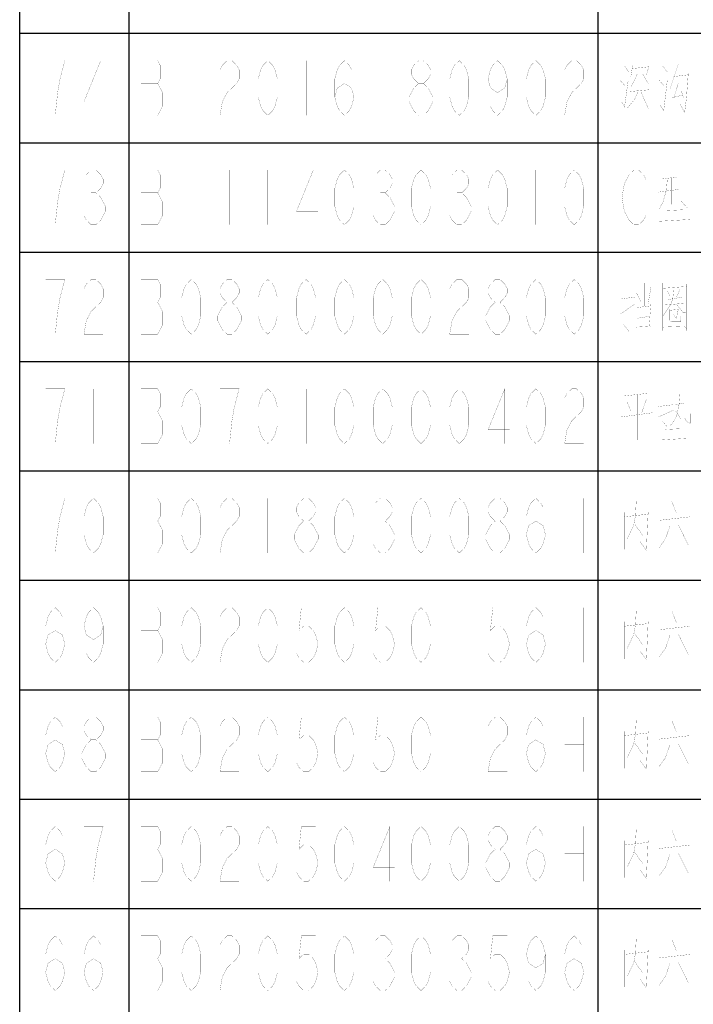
# Model space of a CAD drawing. Header units: millimetres. Extents: x 0 to 8480361154, y -14382841229 to 497.
# Tile 20 of 24: x 635 to 678, y 372 to 435. Entities that reach past the tile are written whole.
import ezdxf

# ---------------------------------------------------------------- set-up
doc = ezdxf.new("R2010")
doc.units = ezdxf.units.MM
doc.header["$LTSCALE"] = 16.335
doc.layers.get('0').update_dxf_attribs({"linetype": 'CONTINUOUS'})
doc.layers.add('040008810005_DXF_TABLE', color=7, linetype='CONTINUOUS')

# ---------------------------------------------------------------- blocks, each defined once
blk = doc.blocks.new('TABLE_BL1', base_point=(609.384, 251.643))
at = {"layer": '040008810005_DXF_TABLE', "color": 2, "linetype": 'Continuous'}
for p, q in [((634.867, 6.643), (634.867, 496.643)), ((641.867, 6.643), (641.867, 496.643)), ((671.867, 6.643), (671.867, 496.643)), ((634.867, 433.643), (814.867, 433.643)), ((634.867, 426.643), (814.867, 426.643)), ((634.867, 419.643), (814.867, 419.643)), ((634.867, 412.643), (814.867, 412.643)), ((634.867, 405.643), (814.867, 405.643)), ((634.867, 398.643), (814.867, 398.643)), ((634.867, 391.643), (814.867, 391.643)), ((634.867, 384.643), (814.867, 384.643)), ((634.867, 377.643), (814.867, 377.643))]:
    blk.add_line(p, q, dxfattribs=at)
at = {"layer": '040008810005_DXF_TABLE', "color": 5, "linetype": 'Continuous', "const_width": 0.01}
for points in [[(637.141, 428.393), (637.295, 429.851), (637.448, 430.726), (637.601, 431.309), (637.754, 431.893), (636.529, 431.893)], [(640.051, 428.393), (640.051, 431.893), (638.979, 429.268), (640.357, 429.268)], [(642.626, 431.893), (642.626, 428.393), (643.698, 428.393), (643.851, 428.684), (644.004, 428.976), (644.004, 429.851), (643.851, 430.143), (643.698, 430.434), (643.851, 430.726), (643.851, 431.601), (643.698, 431.893), (642.626, 431.893)], [(645.842, 431.893), (645.842, 428.393)], [(647.679, 431.309), (647.832, 431.601), (648.138, 431.893), (648.445, 431.893), (648.751, 431.601), (648.904, 431.309), (648.904, 430.726), (648.751, 430.434), (648.445, 430.143), (648.138, 429.851), (647.832, 429.268), (647.679, 428.393), (648.904, 428.393)], [(650.742, 428.393), (650.435, 428.684), (650.282, 428.976), (650.129, 429.559), (650.129, 430.726), (650.282, 431.309), (650.435, 431.601), (650.742, 431.893), (651.048, 431.601), (651.201, 431.309), (651.354, 430.726), (651.354, 429.559), (651.201, 428.976), (651.048, 428.684), (650.742, 428.393)], [(653.192, 431.893), (653.192, 428.393)], [(655.029, 429.559), (655.182, 430.143), (655.641, 430.434), (656.101, 430.143), (656.254, 429.559), (656.101, 428.976), (655.948, 428.684), (655.641, 428.393), (655.335, 428.684), (655.182, 428.976), (655.029, 429.559), (655.029, 430.726), (655.182, 431.309), (655.335, 431.601), (655.641, 431.893), (655.948, 431.601), (656.101, 431.309)], [(658.092, 431.893), (658.092, 428.393)], [(660.388, 430.434), (660.082, 430.726), (659.929, 431.018), (659.929, 431.309), (660.082, 431.601), (660.388, 431.893), (660.695, 431.893), (661.001, 431.601), (661.154, 431.309), (661.154, 431.018), (661.001, 430.726), (660.695, 430.434)], [(662.992, 428.393), (662.685, 428.684), (662.532, 428.976), (662.379, 429.559), (662.379, 430.726), (662.532, 431.309), (662.685, 431.601), (662.992, 431.893), (663.298, 431.601), (663.451, 431.309), (663.604, 430.726), (663.604, 429.559), (663.451, 428.976), (663.298, 428.684), (662.992, 428.393)], [(666.054, 430.726), (665.901, 430.143), (665.442, 429.851), (664.982, 430.143), (664.829, 430.726), (664.982, 431.309), (665.135, 431.601), (665.442, 431.893), (665.748, 431.601), (665.901, 431.309), (666.054, 430.726), (666.054, 429.559), (665.901, 428.976), (665.748, 428.684), (665.442, 428.393), (665.135, 428.684), (664.982, 428.976)], [(667.892, 428.393), (667.585, 428.684), (667.432, 428.976), (667.279, 429.559), (667.279, 430.726), (667.432, 431.309), (667.585, 431.601), (667.892, 431.893), (668.198, 431.601), (668.351, 431.309), (668.504, 430.726), (668.504, 429.559), (668.351, 428.976), (668.198, 428.684), (667.892, 428.393)], [(669.729, 431.309), (669.882, 431.601), (670.188, 431.893), (670.495, 431.893), (670.801, 431.601), (670.954, 431.309), (670.954, 430.726), (670.801, 430.434), (670.495, 430.143), (670.188, 429.851), (669.882, 429.268), (669.729, 428.393), (670.954, 428.393)], [(673.558, 431.554), (673.85, 431.159)], [(674.083, 431.61), (673.967, 430.876)], [(675.133, 431.554), (674.958, 430.989)], [(676.008, 431.554), (676.3, 431.159)], [(677, 431.667), (676.475, 430.086)], [(674.375, 431.046), (674.258, 430.764), (673.967, 430.199)], [(674.025, 431.385), (675.075, 431.497)], [(674.725, 431.046), (675.075, 430.425)], [(676.708, 430.876), (677.642, 430.989)], [(677.642, 431.102), (677.525, 429.522)], [(642.626, 430.434), (643.698, 430.434)], [(660.388, 428.393), (660.082, 428.684), (659.929, 428.976), (659.776, 429.268), (659.776, 429.559), (659.929, 429.851), (660.082, 430.143), (660.388, 430.434), (660.695, 430.434), (661.001, 430.143), (661.154, 429.851), (661.307, 429.559), (661.307, 429.268), (661.154, 428.976), (661.001, 428.684), (660.695, 428.393), (660.388, 428.393)], [(673.267, 430.651), (673.617, 430.256)], [(673.558, 428.901), (673.792, 430.594)], [(674.55, 430.651), (674.55, 428.506)], [(675.775, 430.651), (676.067, 430.312)], [(675.833, 429.07), (676.067, 428.675), (676.3, 430.651)], [(677, 430.425), (676.708, 429.522)], [(674.433, 429.917), (674.2, 429.409), (673.733, 428.844)], [(675.133, 430.03), (673.908, 429.917)], [(674.608, 429.917), (675.075, 428.844)], [(676.592, 429.522), (677.292, 429.691)], [(677.175, 429.973), (677.35, 429.522)], [(673.383, 429.239), (673.558, 428.957)], [(677.525, 429.522), (677.408, 428.562), (677.116, 429.126)], [(675.367, 428.844), (675.075, 428.844)], [(637.141, 421.393), (637.295, 422.851), (637.448, 423.726), (637.601, 424.309), (637.754, 424.893), (636.529, 424.893)], [(639.132, 424.601), (639.438, 424.893), (639.745, 424.893), (640.051, 424.601), (640.204, 424.309), (640.204, 424.018), (640.051, 423.726), (639.745, 423.434), (640.051, 423.143), (640.204, 422.851), (640.357, 422.559), (640.357, 422.268), (640.204, 421.976), (640.051, 421.684), (639.745, 421.393), (639.438, 421.393), (639.132, 421.684), (638.979, 421.976)], [(642.626, 424.893), (642.626, 421.393), (643.698, 421.393), (643.851, 421.684), (644.004, 421.976), (644.004, 422.851), (643.851, 423.143), (643.698, 423.434), (643.851, 423.726), (643.851, 424.601), (643.698, 424.893), (642.626, 424.893)], [(645.842, 424.893), (645.842, 421.393)], [(648.292, 424.893), (648.292, 421.393)], [(650.742, 424.893), (650.742, 421.393)], [(653.651, 421.393), (653.651, 424.893), (652.579, 422.268), (653.957, 422.268)], [(655.641, 421.393), (655.335, 421.684), (655.182, 421.976), (655.029, 422.559), (655.029, 423.726), (655.182, 424.309), (655.335, 424.601), (655.641, 424.893), (655.948, 424.601), (656.101, 424.309), (656.254, 423.726), (656.254, 422.559), (656.101, 421.976), (655.948, 421.684), (655.641, 421.393)], [(657.632, 424.601), (657.938, 424.893), (658.245, 424.893), (658.551, 424.601), (658.704, 424.309), (658.704, 424.018), (658.551, 423.726), (658.245, 423.434), (658.551, 423.143), (658.704, 422.851), (658.857, 422.559), (658.857, 422.268), (658.704, 421.976), (658.551, 421.684), (658.245, 421.393), (657.938, 421.393), (657.632, 421.684), (657.479, 421.976)], [(660.542, 421.393), (660.235, 421.684), (660.082, 421.976), (659.929, 422.559), (659.929, 423.726), (660.082, 424.309), (660.235, 424.601), (660.542, 424.893), (660.848, 424.601), (661.001, 424.309), (661.154, 423.726), (661.154, 422.559), (661.001, 421.976), (660.848, 421.684), (660.542, 421.393)], [(662.532, 424.601), (662.838, 424.893), (663.145, 424.893), (663.451, 424.601), (663.604, 424.309), (663.604, 424.018), (663.451, 423.726), (663.145, 423.434), (663.451, 423.143), (663.604, 422.851), (663.757, 422.559), (663.757, 422.268), (663.604, 421.976), (663.451, 421.684), (663.145, 421.393), (662.838, 421.393), (662.532, 421.684), (662.379, 421.976)], [(665.442, 421.393), (665.135, 421.684), (664.982, 421.976), (664.829, 422.559), (664.829, 423.726), (664.982, 424.309), (665.135, 424.601), (665.442, 424.893), (665.748, 424.601), (665.901, 424.309), (666.054, 423.726), (666.054, 422.559), (665.901, 421.976), (665.748, 421.684), (665.442, 421.393)], [(667.892, 424.893), (667.892, 421.393)], [(670.342, 421.393), (670.035, 421.684), (669.882, 421.976), (669.729, 422.559), (669.729, 423.726), (669.882, 424.309), (670.035, 424.601), (670.342, 424.893), (670.648, 424.601), (670.801, 424.309), (670.954, 423.726), (670.954, 422.559), (670.801, 421.976), (670.648, 421.684), (670.342, 421.393)], [(674.929, 421.976), (674.776, 421.684), (674.47, 421.393), (674.163, 421.393), (673.857, 421.684), (673.704, 421.976), (673.551, 422.268), (673.398, 423.143), (673.551, 424.018), (673.704, 424.309), (673.857, 424.601), (674.163, 424.893), (674.47, 424.893), (674.776, 424.601), (674.929, 424.309)], [(677.583, 424.667), (677.583, 422.465), (677.175, 422.917)], [(676.3, 424.328), (676.242, 423.594), (676.008, 422.804), (675.775, 422.409)], [(676.008, 424.328), (676.883, 424.441)], [(676.592, 424.385), (676.592, 422.691)], [(677.175, 424.328), (677.175, 423.086)], [(639.438, 423.434), (639.745, 423.434)], [(642.626, 423.434), (643.698, 423.434)], [(657.938, 423.434), (658.245, 423.434)], [(662.838, 423.434), (663.145, 423.434)], [(675.717, 423.481), (677, 423.651)], [(676.767, 422.973), (676.767, 421.731)], [(676.183, 422.296), (677.292, 422.352)], [(675.775, 421.618), (677.758, 421.731)], [(637.141, 414.393), (637.295, 415.851), (637.448, 416.726), (637.601, 417.309), (637.754, 417.893), (636.529, 417.893)], [(638.979, 417.309), (639.132, 417.601), (639.438, 417.893), (639.745, 417.893), (640.051, 417.601), (640.204, 417.309), (640.204, 416.726), (640.051, 416.434), (639.745, 416.143), (639.438, 415.851), (639.132, 415.268), (638.979, 414.393), (640.204, 414.393)], [(642.626, 417.893), (642.626, 414.393), (643.698, 414.393), (643.851, 414.684), (644.004, 414.976), (644.004, 415.851), (643.851, 416.143), (643.698, 416.434), (643.851, 416.726), (643.851, 417.601), (643.698, 417.893), (642.626, 417.893)], [(645.842, 414.393), (645.535, 414.684), (645.382, 414.976), (645.229, 415.559), (645.229, 416.726), (645.382, 417.309), (645.535, 417.601), (645.842, 417.893), (646.148, 417.601), (646.301, 417.309), (646.454, 416.726), (646.454, 415.559), (646.301, 414.976), (646.148, 414.684), (645.842, 414.393)], [(648.138, 416.434), (647.832, 416.726), (647.679, 417.018), (647.679, 417.309), (647.832, 417.601), (648.138, 417.893), (648.445, 417.893), (648.751, 417.601), (648.904, 417.309), (648.904, 417.018), (648.751, 416.726), (648.445, 416.434)], [(650.742, 414.393), (650.435, 414.684), (650.282, 414.976), (650.129, 415.559), (650.129, 416.726), (650.282, 417.309), (650.435, 417.601), (650.742, 417.893), (651.048, 417.601), (651.201, 417.309), (651.354, 416.726), (651.354, 415.559), (651.201, 414.976), (651.048, 414.684), (650.742, 414.393)], [(653.192, 414.393), (652.885, 414.684), (652.732, 414.976), (652.579, 415.559), (652.579, 416.726), (652.732, 417.309), (652.885, 417.601), (653.192, 417.893), (653.498, 417.601), (653.651, 417.309), (653.804, 416.726), (653.804, 415.559), (653.651, 414.976), (653.498, 414.684), (653.192, 414.393)], [(655.641, 414.393), (655.335, 414.684), (655.182, 414.976), (655.029, 415.559), (655.029, 416.726), (655.182, 417.309), (655.335, 417.601), (655.641, 417.893), (655.948, 417.601), (656.101, 417.309), (656.254, 416.726), (656.254, 415.559), (656.101, 414.976), (655.948, 414.684), (655.641, 414.393)], [(658.092, 414.393), (657.785, 414.684), (657.632, 414.976), (657.479, 415.559), (657.479, 416.726), (657.632, 417.309), (657.785, 417.601), (658.092, 417.893), (658.398, 417.601), (658.551, 417.309), (658.704, 416.726), (658.704, 415.559), (658.551, 414.976), (658.398, 414.684), (658.092, 414.393)], [(660.542, 414.393), (660.235, 414.684), (660.082, 414.976), (659.929, 415.559), (659.929, 416.726), (660.082, 417.309), (660.235, 417.601), (660.542, 417.893), (660.848, 417.601), (661.001, 417.309), (661.154, 416.726), (661.154, 415.559), (661.001, 414.976), (660.848, 414.684), (660.542, 414.393)], [(662.379, 417.309), (662.532, 417.601), (662.838, 417.893), (663.145, 417.893), (663.451, 417.601), (663.604, 417.309), (663.604, 416.726), (663.451, 416.434), (663.145, 416.143), (662.838, 415.851), (662.532, 415.268), (662.379, 414.393), (663.604, 414.393)], [(665.288, 416.434), (664.982, 416.726), (664.829, 417.018), (664.829, 417.309), (664.982, 417.601), (665.288, 417.893), (665.595, 417.893), (665.901, 417.601), (666.054, 417.309), (666.054, 417.018), (665.901, 416.726), (665.595, 416.434)], [(667.892, 414.393), (667.585, 414.684), (667.432, 414.976), (667.279, 415.559), (667.279, 416.726), (667.432, 417.309), (667.585, 417.601), (667.892, 417.893), (668.198, 417.601), (668.351, 417.309), (668.504, 416.726), (668.504, 415.559), (668.351, 414.976), (668.198, 414.684), (667.892, 414.393)], [(670.342, 414.393), (670.035, 414.684), (669.882, 414.976), (669.729, 415.559), (669.729, 416.726), (669.882, 417.309), (670.035, 417.601), (670.342, 417.893), (670.648, 417.601), (670.801, 417.309), (670.954, 416.726), (670.954, 415.559), (670.801, 414.976), (670.648, 414.684), (670.342, 414.393)], [(673.85, 417.723), (673.85, 414.562), (673.5, 415.014)], [(674.842, 417.667), (674.842, 416.199)], [(675.075, 416.368), (675.25, 417.385)], [(676.008, 417.667), (676.008, 414.618)], [(676.008, 417.328), (677.525, 417.441)], [(676.708, 417.272), (676.65, 416.651), (676.533, 416.312), (676.008, 415.522)], [(676.3, 417.159), (676.475, 416.82)], [(676.883, 416.764), (677.116, 417.272)], [(677.525, 417.61), (677.525, 414.618)], [(642.626, 416.434), (643.698, 416.434)], [(648.138, 414.393), (647.832, 414.684), (647.679, 414.976), (647.526, 415.268), (647.526, 415.559), (647.679, 415.851), (647.832, 416.143), (648.138, 416.434), (648.445, 416.434), (648.751, 416.143), (648.904, 415.851), (649.057, 415.559), (649.057, 415.268), (648.904, 414.976), (648.751, 414.684), (648.445, 414.393), (648.138, 414.393)], [(665.288, 414.393), (664.982, 414.684), (664.829, 414.976), (664.676, 415.268), (664.676, 415.559), (664.829, 415.851), (664.982, 416.143), (665.288, 416.434), (665.595, 416.434), (665.901, 416.143), (666.054, 415.851), (666.207, 415.559), (666.207, 415.268), (666.054, 414.976), (665.901, 414.684), (665.595, 414.393), (665.288, 414.393)], [(673.383, 416.651), (674.2, 416.764)], [(674.317, 417.046), (674.608, 416.481)], [(676.3, 416.594), (677.233, 416.764)], [(673.325, 415.691), (674.2, 416.312)], [(674.317, 416.086), (675.192, 416.199)], [(675.25, 416.312), (675.133, 414.901)], [(676.067, 416.256), (677.408, 416.368)], [(676.417, 415.973), (676.417, 415.296), (676.592, 415.183), (677.175, 415.183), (677.116, 415.522)], [(677, 415.973), (676.417, 415.917)], [(677, 415.973), (676.883, 415.409), (676.708, 415.635)], [(676.883, 416.312), (677.292, 415.804), (677.466, 415.804)], [(675.075, 415.522), (674.375, 415.409)], [(675.25, 414.901), (674.317, 414.844)], [(676.008, 414.844), (677.408, 414.901), (677.525, 414.731)], [(637.141, 407.393), (637.295, 408.851), (637.448, 409.726), (637.601, 410.309), (637.754, 410.893), (636.529, 410.893)], [(639.592, 410.893), (639.592, 407.393)], [(642.626, 410.893), (642.626, 407.393), (643.698, 407.393), (643.851, 407.684), (644.004, 407.976), (644.004, 408.851), (643.851, 409.143), (643.698, 409.434), (643.851, 409.726), (643.851, 410.601), (643.698, 410.893), (642.626, 410.893)], [(645.842, 407.393), (645.535, 407.684), (645.382, 407.976), (645.229, 408.559), (645.229, 409.726), (645.382, 410.309), (645.535, 410.601), (645.842, 410.893), (646.148, 410.601), (646.301, 410.309), (646.454, 409.726), (646.454, 408.559), (646.301, 407.976), (646.148, 407.684), (645.842, 407.393)], [(648.292, 407.393), (648.445, 408.851), (648.598, 409.726), (648.751, 410.309), (648.904, 410.893), (647.679, 410.893)], [(650.742, 407.393), (650.435, 407.684), (650.282, 407.976), (650.129, 408.559), (650.129, 409.726), (650.282, 410.309), (650.435, 410.601), (650.742, 410.893), (651.048, 410.601), (651.201, 410.309), (651.354, 409.726), (651.354, 408.559), (651.201, 407.976), (651.048, 407.684), (650.742, 407.393)], [(653.192, 410.893), (653.192, 407.393)], [(655.641, 407.393), (655.335, 407.684), (655.182, 407.976), (655.029, 408.559), (655.029, 409.726), (655.182, 410.309), (655.335, 410.601), (655.641, 410.893), (655.948, 410.601), (656.101, 410.309), (656.254, 409.726), (656.254, 408.559), (656.101, 407.976), (655.948, 407.684), (655.641, 407.393)], [(658.092, 407.393), (657.785, 407.684), (657.632, 407.976), (657.479, 408.559), (657.479, 409.726), (657.632, 410.309), (657.785, 410.601), (658.092, 410.893), (658.398, 410.601), (658.551, 410.309), (658.704, 409.726), (658.704, 408.559), (658.551, 407.976), (658.398, 407.684), (658.092, 407.393)], [(660.542, 407.393), (660.235, 407.684), (660.082, 407.976), (659.929, 408.559), (659.929, 409.726), (660.082, 410.309), (660.235, 410.601), (660.542, 410.893), (660.848, 410.601), (661.001, 410.309), (661.154, 409.726), (661.154, 408.559), (661.001, 407.976), (660.848, 407.684), (660.542, 407.393)], [(662.992, 407.393), (662.685, 407.684), (662.532, 407.976), (662.379, 408.559), (662.379, 409.726), (662.532, 410.309), (662.685, 410.601), (662.992, 410.893), (663.298, 410.601), (663.451, 410.309), (663.604, 409.726), (663.604, 408.559), (663.451, 407.976), (663.298, 407.684), (662.992, 407.393)], [(665.901, 407.393), (665.901, 410.893), (664.829, 408.268), (666.207, 408.268)], [(667.892, 407.393), (667.585, 407.684), (667.432, 407.976), (667.279, 408.559), (667.279, 409.726), (667.432, 410.309), (667.585, 410.601), (667.892, 410.893), (668.198, 410.601), (668.351, 410.309), (668.504, 409.726), (668.504, 408.559), (668.351, 407.976), (668.198, 407.684), (667.892, 407.393)], [(669.729, 410.309), (669.882, 410.601), (670.188, 410.893), (670.495, 410.893), (670.801, 410.601), (670.954, 410.309), (670.954, 409.726), (670.801, 409.434), (670.495, 409.143), (670.188, 408.851), (669.882, 408.268), (669.729, 407.393), (670.954, 407.393)], [(673.558, 410.441), (675.075, 410.61)], [(674.375, 410.497), (674.375, 407.618)], [(674.667, 409.368), (674.958, 410.215)], [(676.3, 410.667), (676.3, 408.465), (676.008, 408.804)], [(677.116, 410.667), (677.058, 409.933), (676.942, 409.368)], [(673.733, 410.046), (673.967, 409.481)], [(675.717, 409.764), (676.65, 409.876)], [(675.717, 409.086), (676.708, 409.538)], [(676.767, 409.876), (677.408, 409.989)], [(677.408, 410.046), (677.408, 409.368)], [(642.626, 409.434), (643.698, 409.434)], [(675.367, 409.368), (673.267, 409.086)], [(676.475, 408.522), (676.825, 408.973), (676.942, 409.368)], [(676.825, 409.481), (677.175, 408.973)], [(677.408, 409.368), (677.408, 409.03), (677.525, 408.804)], [(677.758, 408.691), (677.758, 409.312)], [(676.183, 408.296), (677.292, 408.352)], [(676.767, 408.747), (676.767, 407.731)], [(677.758, 408.691), (677.525, 408.804)], [(675.833, 407.618), (677.642, 407.731)], [(637.141, 400.393), (637.295, 401.851), (637.448, 402.726), (637.601, 403.309), (637.754, 403.893), (636.529, 403.893)], [(639.592, 400.393), (639.285, 400.684), (639.132, 400.976), (638.979, 401.559), (638.979, 402.726), (639.132, 403.309), (639.285, 403.601), (639.592, 403.893), (639.898, 403.601), (640.051, 403.309), (640.204, 402.726), (640.204, 401.559), (640.051, 400.976), (639.898, 400.684), (639.592, 400.393)], [(642.626, 403.893), (642.626, 400.393), (643.698, 400.393), (643.851, 400.684), (644.004, 400.976), (644.004, 401.851), (643.851, 402.143), (643.698, 402.434), (643.851, 402.726), (643.851, 403.601), (643.698, 403.893), (642.626, 403.893)], [(645.842, 400.393), (645.535, 400.684), (645.382, 400.976), (645.229, 401.559), (645.229, 402.726), (645.382, 403.309), (645.535, 403.601), (645.842, 403.893), (646.148, 403.601), (646.301, 403.309), (646.454, 402.726), (646.454, 401.559), (646.301, 400.976), (646.148, 400.684), (645.842, 400.393)], [(647.679, 403.309), (647.832, 403.601), (648.138, 403.893), (648.445, 403.893), (648.751, 403.601), (648.904, 403.309), (648.904, 402.726), (648.751, 402.434), (648.445, 402.143), (648.138, 401.851), (647.832, 401.268), (647.679, 400.393), (648.904, 400.393)], [(650.742, 403.893), (650.742, 400.393)], [(653.038, 402.434), (652.732, 402.726), (652.579, 403.018), (652.579, 403.309), (652.732, 403.601), (653.038, 403.893), (653.345, 403.893), (653.651, 403.601), (653.804, 403.309), (653.804, 403.018), (653.651, 402.726), (653.345, 402.434)], [(655.641, 400.393), (655.335, 400.684), (655.182, 400.976), (655.029, 401.559), (655.029, 402.726), (655.182, 403.309), (655.335, 403.601), (655.641, 403.893), (655.948, 403.601), (656.101, 403.309), (656.254, 402.726), (656.254, 401.559), (656.101, 400.976), (655.948, 400.684), (655.641, 400.393)], [(657.632, 403.601), (657.938, 403.893), (658.245, 403.893), (658.551, 403.601), (658.704, 403.309), (658.704, 403.018), (658.551, 402.726), (658.245, 402.434), (658.551, 402.143), (658.704, 401.851), (658.857, 401.559), (658.857, 401.268), (658.704, 400.976), (658.551, 400.684), (658.245, 400.393), (657.938, 400.393), (657.632, 400.684), (657.479, 400.976)], [(660.542, 400.393), (660.235, 400.684), (660.082, 400.976), (659.929, 401.559), (659.929, 402.726), (660.082, 403.309), (660.235, 403.601), (660.542, 403.893), (660.848, 403.601), (661.001, 403.309), (661.154, 402.726), (661.154, 401.559), (661.001, 400.976), (660.848, 400.684), (660.542, 400.393)], [(662.992, 400.393), (662.685, 400.684), (662.532, 400.976), (662.379, 401.559), (662.379, 402.726), (662.532, 403.309), (662.685, 403.601), (662.992, 403.893), (663.298, 403.601), (663.451, 403.309), (663.604, 402.726), (663.604, 401.559), (663.451, 400.976), (663.298, 400.684), (662.992, 400.393)], [(665.288, 402.434), (664.982, 402.726), (664.829, 403.018), (664.829, 403.309), (664.982, 403.601), (665.288, 403.893), (665.595, 403.893), (665.901, 403.601), (666.054, 403.309), (666.054, 403.018), (665.901, 402.726), (665.595, 402.434)], [(667.279, 401.559), (667.432, 402.143), (667.892, 402.434), (668.351, 402.143), (668.504, 401.559), (668.351, 400.976), (668.198, 400.684), (667.892, 400.393), (667.585, 400.684), (667.432, 400.976), (667.279, 401.559), (667.279, 402.726), (667.432, 403.309), (667.585, 403.601), (667.892, 403.893), (668.198, 403.601), (668.351, 403.309)], [(669.729, 403.893), (669.729, 400.393)], [(670.954, 403.893), (670.954, 400.393)], [(674.317, 403.78), (674.258, 402.764)], [(676.592, 403.667), (676.883, 402.933)], [(673.558, 402.989), (673.558, 400.618)], [(673.558, 402.707), (675.075, 402.876)], [(674.258, 402.764), (674.142, 402.143), (673.733, 401.296)], [(675.075, 402.989), (674.958, 400.562), (674.55, 401.126)], [(675.775, 402.481), (677.758, 402.707)], [(642.626, 402.434), (643.698, 402.434)], [(653.038, 400.393), (652.732, 400.684), (652.579, 400.976), (652.426, 401.268), (652.426, 401.559), (652.579, 401.851), (652.732, 402.143), (653.038, 402.434), (653.345, 402.434), (653.651, 402.143), (653.804, 401.851), (653.957, 401.559), (653.957, 401.268), (653.804, 400.976), (653.651, 400.684), (653.345, 400.393), (653.038, 400.393)], [(657.938, 402.434), (658.245, 402.434)], [(665.288, 400.393), (664.982, 400.684), (664.829, 400.976), (664.676, 401.268), (664.676, 401.559), (664.829, 401.851), (664.982, 402.143), (665.288, 402.434), (665.595, 402.434), (665.901, 402.143), (666.054, 401.851), (666.207, 401.559), (666.207, 401.268), (666.054, 400.976), (665.901, 400.684), (665.595, 400.393), (665.288, 400.393)], [(669.729, 402.143), (670.954, 402.143)], [(674.2, 402.256), (674.725, 401.522)], [(676.475, 402.143), (676.183, 401.296), (675.775, 400.731)], [(677, 402.199), (677.642, 400.901)], [(636.529, 394.559), (636.682, 395.143), (637.141, 395.434), (637.601, 395.143), (637.754, 394.559), (637.601, 393.976), (637.448, 393.684), (637.141, 393.393), (636.835, 393.684), (636.682, 393.976), (636.529, 394.559), (636.529, 395.726), (636.682, 396.309), (636.835, 396.601), (637.141, 396.893), (637.448, 396.601), (637.601, 396.309)], [(640.204, 395.726), (640.051, 395.143), (639.592, 394.851), (639.132, 395.143), (638.979, 395.726), (639.132, 396.309), (639.285, 396.601), (639.592, 396.893), (639.898, 396.601), (640.051, 396.309), (640.204, 395.726), (640.204, 394.559), (640.051, 393.976), (639.898, 393.684), (639.592, 393.393), (639.285, 393.684), (639.132, 393.976)], [(642.626, 396.893), (642.626, 393.393), (643.698, 393.393), (643.851, 393.684), (644.004, 393.976), (644.004, 394.851), (643.851, 395.143), (643.698, 395.434), (643.851, 395.726), (643.851, 396.601), (643.698, 396.893), (642.626, 396.893)], [(645.842, 393.393), (645.535, 393.684), (645.382, 393.976), (645.229, 394.559), (645.229, 395.726), (645.382, 396.309), (645.535, 396.601), (645.842, 396.893), (646.148, 396.601), (646.301, 396.309), (646.454, 395.726), (646.454, 394.559), (646.301, 393.976), (646.148, 393.684), (645.842, 393.393)], [(647.679, 396.309), (647.832, 396.601), (648.138, 396.893), (648.445, 396.893), (648.751, 396.601), (648.904, 396.309), (648.904, 395.726), (648.751, 395.434), (648.445, 395.143), (648.138, 394.851), (647.832, 394.268), (647.679, 393.393), (648.904, 393.393)], [(650.742, 393.393), (650.435, 393.684), (650.282, 393.976), (650.129, 394.559), (650.129, 395.726), (650.282, 396.309), (650.435, 396.601), (650.742, 396.893), (651.048, 396.601), (651.201, 396.309), (651.354, 395.726), (651.354, 394.559), (651.201, 393.976), (651.048, 393.684), (650.742, 393.393)], [(653.804, 396.893), (652.885, 396.893), (652.732, 395.434), (653.038, 395.726), (653.345, 395.726), (653.651, 395.434), (653.804, 395.143), (653.957, 394.559), (653.804, 393.976), (653.651, 393.684), (653.345, 393.393), (653.038, 393.393), (652.732, 393.684), (652.579, 393.976)], [(655.641, 393.393), (655.335, 393.684), (655.182, 393.976), (655.029, 394.559), (655.029, 395.726), (655.182, 396.309), (655.335, 396.601), (655.641, 396.893), (655.948, 396.601), (656.101, 396.309), (656.254, 395.726), (656.254, 394.559), (656.101, 393.976), (655.948, 393.684), (655.641, 393.393)], [(658.704, 396.893), (657.785, 396.893), (657.632, 395.434), (657.938, 395.726), (658.245, 395.726), (658.551, 395.434), (658.704, 395.143), (658.857, 394.559), (658.704, 393.976), (658.551, 393.684), (658.245, 393.393), (657.938, 393.393), (657.632, 393.684), (657.479, 393.976)], [(660.542, 393.393), (660.235, 393.684), (660.082, 393.976), (659.929, 394.559), (659.929, 395.726), (660.082, 396.309), (660.235, 396.601), (660.542, 396.893), (660.848, 396.601), (661.001, 396.309), (661.154, 395.726), (661.154, 394.559), (661.001, 393.976), (660.848, 393.684), (660.542, 393.393)], [(662.992, 396.893), (662.992, 393.393)], [(666.054, 396.893), (665.135, 396.893), (664.982, 395.434), (665.288, 395.726), (665.595, 395.726), (665.901, 395.434), (666.054, 395.143), (666.207, 394.559), (666.054, 393.976), (665.901, 393.684), (665.595, 393.393), (665.288, 393.393), (664.982, 393.684), (664.829, 393.976)], [(667.279, 394.559), (667.432, 395.143), (667.892, 395.434), (668.351, 395.143), (668.504, 394.559), (668.351, 393.976), (668.198, 393.684), (667.892, 393.393), (667.585, 393.684), (667.432, 393.976), (667.279, 394.559), (667.279, 395.726), (667.432, 396.309), (667.585, 396.601), (667.892, 396.893), (668.198, 396.601), (668.351, 396.309)], [(669.729, 396.893), (669.729, 393.393)], [(670.954, 396.893), (670.954, 393.393)], [(674.317, 396.78), (674.258, 395.764)], [(676.592, 396.667), (676.883, 395.933)], [(673.558, 395.989), (673.558, 393.618)], [(673.558, 395.707), (675.075, 395.876)], [(674.258, 395.764), (674.142, 395.143), (673.733, 394.296)], [(675.075, 395.989), (674.958, 393.562), (674.55, 394.126)], [(675.775, 395.481), (677.758, 395.707)], [(642.626, 395.434), (643.698, 395.434)], [(669.729, 395.143), (670.954, 395.143)], [(674.2, 395.256), (674.725, 394.522)], [(676.475, 395.143), (676.183, 394.296), (675.775, 393.731)], [(677, 395.199), (677.642, 393.901)], [(636.529, 387.559), (636.682, 388.143), (637.141, 388.434), (637.601, 388.143), (637.754, 387.559), (637.601, 386.976), (637.448, 386.684), (637.141, 386.393), (636.835, 386.684), (636.682, 386.976), (636.529, 387.559), (636.529, 388.726), (636.682, 389.309), (636.835, 389.601), (637.141, 389.893), (637.448, 389.601), (637.601, 389.309)], [(639.438, 388.434), (639.132, 388.726), (638.979, 389.018), (638.979, 389.309), (639.132, 389.601), (639.438, 389.893), (639.745, 389.893), (640.051, 389.601), (640.204, 389.309), (640.204, 389.018), (640.051, 388.726), (639.745, 388.434)], [(642.626, 389.893), (642.626, 386.393), (643.698, 386.393), (643.851, 386.684), (644.004, 386.976), (644.004, 387.851), (643.851, 388.143), (643.698, 388.434), (643.851, 388.726), (643.851, 389.601), (643.698, 389.893), (642.626, 389.893)], [(645.842, 386.393), (645.535, 386.684), (645.382, 386.976), (645.229, 387.559), (645.229, 388.726), (645.382, 389.309), (645.535, 389.601), (645.842, 389.893), (646.148, 389.601), (646.301, 389.309), (646.454, 388.726), (646.454, 387.559), (646.301, 386.976), (646.148, 386.684), (645.842, 386.393)], [(647.679, 389.309), (647.832, 389.601), (648.138, 389.893), (648.445, 389.893), (648.751, 389.601), (648.904, 389.309), (648.904, 388.726), (648.751, 388.434), (648.445, 388.143), (648.138, 387.851), (647.832, 387.268), (647.679, 386.393), (648.904, 386.393)], [(650.742, 386.393), (650.435, 386.684), (650.282, 386.976), (650.129, 387.559), (650.129, 388.726), (650.282, 389.309), (650.435, 389.601), (650.742, 389.893), (651.048, 389.601), (651.201, 389.309), (651.354, 388.726), (651.354, 387.559), (651.201, 386.976), (651.048, 386.684), (650.742, 386.393)], [(653.804, 389.893), (652.885, 389.893), (652.732, 388.434), (653.038, 388.726), (653.345, 388.726), (653.651, 388.434), (653.804, 388.143), (653.957, 387.559), (653.804, 386.976), (653.651, 386.684), (653.345, 386.393), (653.038, 386.393), (652.732, 386.684), (652.579, 386.976)], [(655.641, 386.393), (655.335, 386.684), (655.182, 386.976), (655.029, 387.559), (655.029, 388.726), (655.182, 389.309), (655.335, 389.601), (655.641, 389.893), (655.948, 389.601), (656.101, 389.309), (656.254, 388.726), (656.254, 387.559), (656.101, 386.976), (655.948, 386.684), (655.641, 386.393)], [(658.704, 389.893), (657.785, 389.893), (657.632, 388.434), (657.938, 388.726), (658.245, 388.726), (658.551, 388.434), (658.704, 388.143), (658.857, 387.559), (658.704, 386.976), (658.551, 386.684), (658.245, 386.393), (657.938, 386.393), (657.632, 386.684), (657.479, 386.976)], [(660.542, 386.393), (660.235, 386.684), (660.082, 386.976), (659.929, 387.559), (659.929, 388.726), (660.082, 389.309), (660.235, 389.601), (660.542, 389.893), (660.848, 389.601), (661.001, 389.309), (661.154, 388.726), (661.154, 387.559), (661.001, 386.976), (660.848, 386.684), (660.542, 386.393)], [(662.992, 389.893), (662.992, 386.393)], [(664.829, 389.309), (664.982, 389.601), (665.288, 389.893), (665.595, 389.893), (665.901, 389.601), (666.054, 389.309), (666.054, 388.726), (665.901, 388.434), (665.595, 388.143), (665.288, 387.851), (664.982, 387.268), (664.829, 386.393), (666.054, 386.393)], [(667.279, 387.559), (667.432, 388.143), (667.892, 388.434), (668.351, 388.143), (668.504, 387.559), (668.351, 386.976), (668.198, 386.684), (667.892, 386.393), (667.585, 386.684), (667.432, 386.976), (667.279, 387.559), (667.279, 388.726), (667.432, 389.309), (667.585, 389.601), (667.892, 389.893), (668.198, 389.601), (668.351, 389.309)], [(669.729, 389.893), (669.729, 386.393)], [(670.954, 389.893), (670.954, 386.393)], [(674.317, 389.78), (674.258, 388.764)], [(676.592, 389.667), (676.883, 388.933)], [(673.558, 388.989), (673.558, 386.618)], [(673.558, 388.707), (675.075, 388.876)], [(674.258, 388.764), (674.142, 388.143), (673.733, 387.296)], [(675.075, 388.989), (674.958, 386.562), (674.55, 387.126)], [(675.775, 388.481), (677.758, 388.707)], [(639.438, 386.393), (639.132, 386.684), (638.979, 386.976), (638.826, 387.268), (638.826, 387.559), (638.979, 387.851), (639.132, 388.143), (639.438, 388.434), (639.745, 388.434), (640.051, 388.143), (640.204, 387.851), (640.357, 387.559), (640.357, 387.268), (640.204, 386.976), (640.051, 386.684), (639.745, 386.393), (639.438, 386.393)], [(642.626, 388.434), (643.698, 388.434)], [(669.729, 388.143), (670.954, 388.143)], [(674.2, 388.256), (674.725, 387.522)], [(676.475, 388.143), (676.183, 387.296), (675.775, 386.731)], [(677, 388.199), (677.642, 386.901)], [(636.529, 380.559), (636.682, 381.143), (637.141, 381.434), (637.601, 381.143), (637.754, 380.559), (637.601, 379.976), (637.448, 379.684), (637.141, 379.393), (636.835, 379.684), (636.682, 379.976), (636.529, 380.559), (636.529, 381.726), (636.682, 382.309), (636.835, 382.601), (637.141, 382.893), (637.448, 382.601), (637.601, 382.309)], [(639.592, 379.393), (639.745, 380.851), (639.898, 381.726), (640.051, 382.309), (640.204, 382.893), (638.979, 382.893)], [(642.626, 382.893), (642.626, 379.393), (643.698, 379.393), (643.851, 379.684), (644.004, 379.976), (644.004, 380.851), (643.851, 381.143), (643.698, 381.434), (643.851, 381.726), (643.851, 382.601), (643.698, 382.893), (642.626, 382.893)], [(645.842, 379.393), (645.535, 379.684), (645.382, 379.976), (645.229, 380.559), (645.229, 381.726), (645.382, 382.309), (645.535, 382.601), (645.842, 382.893), (646.148, 382.601), (646.301, 382.309), (646.454, 381.726), (646.454, 380.559), (646.301, 379.976), (646.148, 379.684), (645.842, 379.393)], [(647.679, 382.309), (647.832, 382.601), (648.138, 382.893), (648.445, 382.893), (648.751, 382.601), (648.904, 382.309), (648.904, 381.726), (648.751, 381.434), (648.445, 381.143), (648.138, 380.851), (647.832, 380.268), (647.679, 379.393), (648.904, 379.393)], [(650.742, 379.393), (650.435, 379.684), (650.282, 379.976), (650.129, 380.559), (650.129, 381.726), (650.282, 382.309), (650.435, 382.601), (650.742, 382.893), (651.048, 382.601), (651.201, 382.309), (651.354, 381.726), (651.354, 380.559), (651.201, 379.976), (651.048, 379.684), (650.742, 379.393)], [(653.804, 382.893), (652.885, 382.893), (652.732, 381.434), (653.038, 381.726), (653.345, 381.726), (653.651, 381.434), (653.804, 381.143), (653.957, 380.559), (653.804, 379.976), (653.651, 379.684), (653.345, 379.393), (653.038, 379.393), (652.732, 379.684), (652.579, 379.976)], [(655.641, 379.393), (655.335, 379.684), (655.182, 379.976), (655.029, 380.559), (655.029, 381.726), (655.182, 382.309), (655.335, 382.601), (655.641, 382.893), (655.948, 382.601), (656.101, 382.309), (656.254, 381.726), (656.254, 380.559), (656.101, 379.976), (655.948, 379.684), (655.641, 379.393)], [(658.551, 379.393), (658.551, 382.893), (657.479, 380.268), (658.857, 380.268)], [(660.542, 379.393), (660.235, 379.684), (660.082, 379.976), (659.929, 380.559), (659.929, 381.726), (660.082, 382.309), (660.235, 382.601), (660.542, 382.893), (660.848, 382.601), (661.001, 382.309), (661.154, 381.726), (661.154, 380.559), (661.001, 379.976), (660.848, 379.684), (660.542, 379.393)], [(662.992, 379.393), (662.685, 379.684), (662.532, 379.976), (662.379, 380.559), (662.379, 381.726), (662.532, 382.309), (662.685, 382.601), (662.992, 382.893), (663.298, 382.601), (663.451, 382.309), (663.604, 381.726), (663.604, 380.559), (663.451, 379.976), (663.298, 379.684), (662.992, 379.393)], [(665.288, 381.434), (664.982, 381.726), (664.829, 382.018), (664.829, 382.309), (664.982, 382.601), (665.288, 382.893), (665.595, 382.893), (665.901, 382.601), (666.054, 382.309), (666.054, 382.018), (665.901, 381.726), (665.595, 381.434)], [(667.279, 380.559), (667.432, 381.143), (667.892, 381.434), (668.351, 381.143), (668.504, 380.559), (668.351, 379.976), (668.198, 379.684), (667.892, 379.393), (667.585, 379.684), (667.432, 379.976), (667.279, 380.559), (667.279, 381.726), (667.432, 382.309), (667.585, 382.601), (667.892, 382.893), (668.198, 382.601), (668.351, 382.309)], [(669.729, 382.893), (669.729, 379.393)], [(670.954, 382.893), (670.954, 379.393)], [(674.317, 382.78), (674.258, 381.764)], [(676.592, 382.667), (676.883, 381.933)], [(673.558, 381.989), (673.558, 379.618)], [(673.558, 381.707), (675.075, 381.876)], [(675.075, 381.989), (674.958, 379.562), (674.55, 380.126)], [(642.626, 381.434), (643.698, 381.434)], [(665.288, 379.393), (664.982, 379.684), (664.829, 379.976), (664.676, 380.268), (664.676, 380.559), (664.829, 380.851), (664.982, 381.143), (665.288, 381.434), (665.595, 381.434), (665.901, 381.143), (666.054, 380.851), (666.207, 380.559), (666.207, 380.268), (666.054, 379.976), (665.901, 379.684), (665.595, 379.393), (665.288, 379.393)], [(674.258, 381.764), (674.142, 381.143), (673.733, 380.296)], [(674.2, 381.256), (674.725, 380.522)], [(675.775, 381.481), (677.758, 381.707)], [(677, 381.199), (677.642, 379.901)], [(669.729, 381.143), (670.954, 381.143)], [(676.475, 381.143), (676.183, 380.296), (675.775, 379.731)], [(636.529, 373.559), (636.682, 374.143), (637.141, 374.434), (637.601, 374.143), (637.754, 373.559), (637.601, 372.976), (637.448, 372.684), (637.141, 372.393), (636.835, 372.684), (636.682, 372.976), (636.529, 373.559), (636.529, 374.726), (636.682, 375.309), (636.835, 375.601), (637.141, 375.893), (637.448, 375.601), (637.601, 375.309)], [(638.979, 373.559), (639.132, 374.143), (639.592, 374.434), (640.051, 374.143), (640.204, 373.559), (640.051, 372.976), (639.898, 372.684), (639.592, 372.393), (639.285, 372.684), (639.132, 372.976), (638.979, 373.559), (638.979, 374.726), (639.132, 375.309), (639.285, 375.601), (639.592, 375.893), (639.898, 375.601), (640.051, 375.309)], [(642.626, 375.893), (642.626, 372.393), (643.698, 372.393), (643.851, 372.684), (644.004, 372.976), (644.004, 373.851), (643.851, 374.143), (643.698, 374.434), (643.851, 374.726), (643.851, 375.601), (643.698, 375.893), (642.626, 375.893)], [(645.842, 372.393), (645.535, 372.684), (645.382, 372.976), (645.229, 373.559), (645.229, 374.726), (645.382, 375.309), (645.535, 375.601), (645.842, 375.893), (646.148, 375.601), (646.301, 375.309), (646.454, 374.726), (646.454, 373.559), (646.301, 372.976), (646.148, 372.684), (645.842, 372.393)], [(647.679, 375.309), (647.832, 375.601), (648.138, 375.893), (648.445, 375.893), (648.751, 375.601), (648.904, 375.309), (648.904, 374.726), (648.751, 374.434), (648.445, 374.143), (648.138, 373.851), (647.832, 373.268), (647.679, 372.393), (648.904, 372.393)], [(650.742, 372.393), (650.435, 372.684), (650.282, 372.976), (650.129, 373.559), (650.129, 374.726), (650.282, 375.309), (650.435, 375.601), (650.742, 375.893), (651.048, 375.601), (651.201, 375.309), (651.354, 374.726), (651.354, 373.559), (651.201, 372.976), (651.048, 372.684), (650.742, 372.393)], [(653.804, 375.893), (652.885, 375.893), (652.732, 374.434), (653.038, 374.726), (653.345, 374.726), (653.651, 374.434), (653.804, 374.143), (653.957, 373.559), (653.804, 372.976), (653.651, 372.684), (653.345, 372.393), (653.038, 372.393), (652.732, 372.684), (652.579, 372.976)], [(655.641, 372.393), (655.335, 372.684), (655.182, 372.976), (655.029, 373.559), (655.029, 374.726), (655.182, 375.309), (655.335, 375.601), (655.641, 375.893), (655.948, 375.601), (656.101, 375.309), (656.254, 374.726), (656.254, 373.559), (656.101, 372.976), (655.948, 372.684), (655.641, 372.393)], [(657.632, 375.601), (657.938, 375.893), (658.245, 375.893), (658.551, 375.601), (658.704, 375.309), (658.704, 375.018), (658.551, 374.726), (658.245, 374.434), (658.551, 374.143), (658.704, 373.851), (658.857, 373.559), (658.857, 373.268), (658.704, 372.976), (658.551, 372.684), (658.245, 372.393), (657.938, 372.393), (657.632, 372.684), (657.479, 372.976)], [(660.542, 372.393), (660.235, 372.684), (660.082, 372.976), (659.929, 373.559), (659.929, 374.726), (660.082, 375.309), (660.235, 375.601), (660.542, 375.893), (660.848, 375.601), (661.001, 375.309), (661.154, 374.726), (661.154, 373.559), (661.001, 372.976), (660.848, 372.684), (660.542, 372.393)], [(662.532, 375.601), (662.838, 375.893), (663.145, 375.893), (663.451, 375.601), (663.604, 375.309), (663.604, 375.018), (663.451, 374.726), (663.145, 374.434), (663.451, 374.143), (663.604, 373.851), (663.757, 373.559), (663.757, 373.268), (663.604, 372.976), (663.451, 372.684), (663.145, 372.393), (662.838, 372.393), (662.532, 372.684), (662.379, 372.976)], [(666.054, 375.893), (665.135, 375.893), (664.982, 374.434), (665.288, 374.726), (665.595, 374.726), (665.901, 374.434), (666.054, 374.143), (666.207, 373.559), (666.054, 372.976), (665.901, 372.684), (665.595, 372.393), (665.288, 372.393), (664.982, 372.684), (664.829, 372.976)], [(668.504, 374.726), (668.351, 374.143), (667.892, 373.851), (667.432, 374.143), (667.279, 374.726), (667.432, 375.309), (667.585, 375.601), (667.892, 375.893), (668.198, 375.601), (668.351, 375.309), (668.504, 374.726), (668.504, 373.559), (668.351, 372.976), (668.198, 372.684), (667.892, 372.393), (667.585, 372.684), (667.432, 372.976)], [(669.729, 373.559), (669.882, 374.143), (670.342, 374.434), (670.801, 374.143), (670.954, 373.559), (670.801, 372.976), (670.648, 372.684), (670.342, 372.393), (670.035, 372.684), (669.882, 372.976), (669.729, 373.559), (669.729, 374.726), (669.882, 375.309), (670.035, 375.601), (670.342, 375.893), (670.648, 375.601), (670.801, 375.309)], [(674.317, 375.78), (674.258, 374.764)], [(676.592, 375.667), (676.883, 374.933)], [(673.558, 374.989), (673.558, 372.618)], [(673.558, 374.707), (675.075, 374.876)], [(675.075, 374.989), (674.958, 372.562), (674.55, 373.127)], [(642.626, 374.434), (643.698, 374.434)], [(657.938, 374.434), (658.245, 374.434)], [(662.838, 374.434), (663.145, 374.434)], [(674.258, 374.764), (674.142, 374.143), (673.733, 373.296)], [(674.2, 374.256), (674.725, 373.522)], [(675.775, 374.481), (677.758, 374.707)], [(676.475, 374.143), (676.183, 373.296), (675.775, 372.731)], [(677, 374.199), (677.642, 372.901)]]:
    blk.add_lwpolyline(points, dxfattribs=at)

msp = doc.modelspace()

# ---------------------------------------------------------------- block references
msp.add_blockref('TABLE_BL1', (609.384, 251.6426))

doc.saveas('drawing.dxf')
